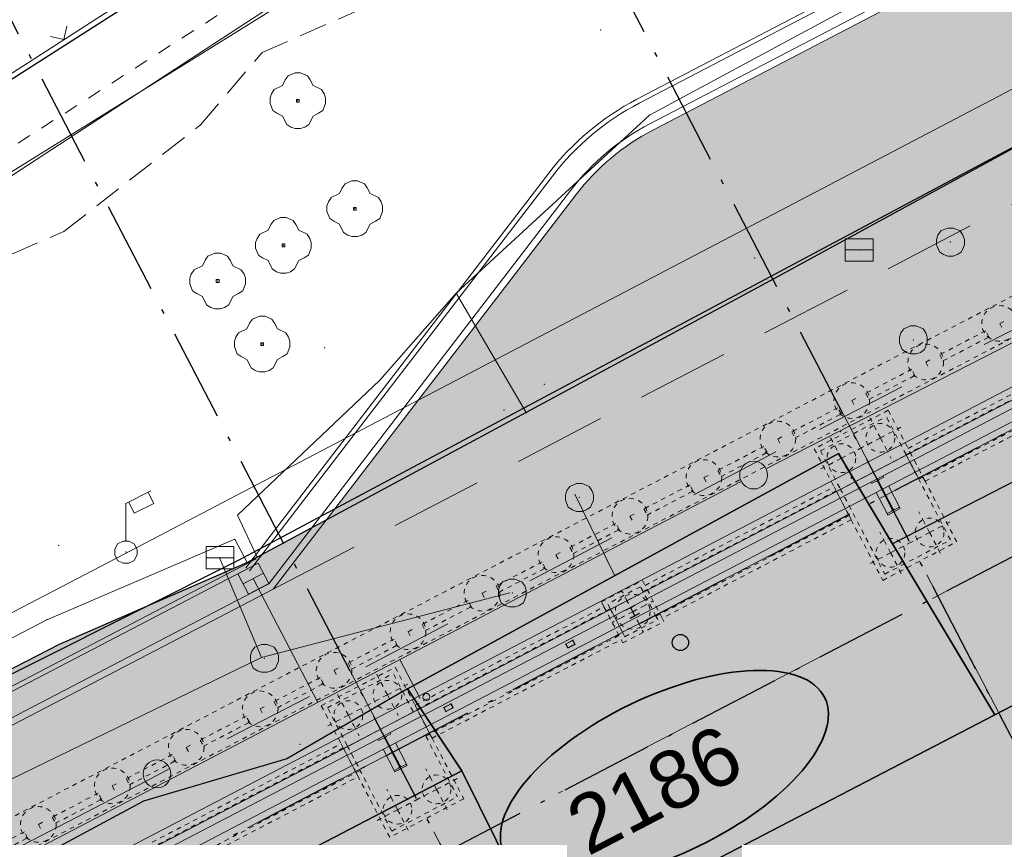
# Model space of a CAD drawing. Header units: metres. Extents: x -535942 to -530626, y -1087729 to -1086275.
# Tile 146 of 247: x -534287 to -534265, y -1086874 to -1086856. Entities that reach past the tile are written whole.
import ezdxf

# ---------------------------------------------------------------- set-up
doc = ezdxf.new("R2010")
doc.units = ezdxf.units.M
for name, pattern in [('A_CARA_07', [7, 5, -2]), ('A_CARA_15', [7.6, 5, -1.3, 0, -1.3]), ('A_CARA_16', [11.4, 6, -1.8, 0, -1.8, 0, -1.8]), ('B_CARA_02', [2, 1, -1]), ('B_CARA_03', [3, 2, -1]), ('C_1', [0.6, 0.3, -0.3]), ('C_2', [0.9, 0.6, -0.3]), ('CONTINOUS', [0]), ('Čerchovaná 20mm', [3000, 2000, -500, 0, -500])]:
    doc.linetypes.add(name, pattern=pattern)
for name, color, linetype in [('15', 7, 'Continuous'), ('18', 7, 'Continuous'), ('2', 7, 'Continuous'), ('23', 7, 'Continuous'), ('25', 7, 'Continuous'), ('8', 7, 'Continuous'), ('_blok katastr', 7, 'Continuous'), ('_blok SS sítě', 7, 'Continuous'), ('_blok zaměření - nové', 7, 'Continuous'), ('_základy', 7, 'Continuous'), ('AG_srafy SS komunikace', 253, 'Continuous'), ('CA_ZÁKLADY PAŽENÍ', 10, 'A_CARA_07'), ('RP_kom_odvodnění', 160, 'Continuous')]:
    doc.layers.add(name, color=color, linetype=linetype)
for name, color, linetype, lineweight in [('AG budovy tence', 240, 'Continuous', 18), ('AG budovy tluste', 240, 'Continuous', 50), ('AG kanal destova', 24, 'G_POTR_626_PN', 35), ('AG plyn', 251, 'G_POTR_632_PN', 13), ('AG silno NN', 251, 'G_VED_660_PN', 13), ('AG_kanal destova', 24, 'G_POTR_626_PN', 35), ('AG_SS kanal_déšť', 251, 'G_POTR_626_PN', 13), ('AG_SS osvětlení', 251, 'HP_04_VO', 13), ('CA_NEVHRA', 3, 'A_CARA_07', 9), ('CA_NEVHRA1_červená', 10, 'A_CARA_16', 25), ('CA_OSY', 5, 'A_CARA_15', 18), ('CA_PAŽENÍ', 10, 'Continuous', 25), ('CA_POHHRA25', 7, 'Continuous', 25), ('CA_REZY', 1, 'Continuous', 50), ('CA_ZAKLADY25', 7, 'Continuous', 18), ('RP_kom_popis', 240, 'Continuous', 35), ('RP_kom_srafy_asfalt', 41, 'Continuous', 18), ('RP_komunikace', 240, 'Continuous', 35)]:
    doc.layers.add(name, color=color, linetype=linetype, lineweight=lineweight)
for name, color, linetype, lineweight, true_color in [('AG_Demolice', 7, 'Continuous', 25, 0xff8000), ('AG_dotčená parcela', 7, 'Continuous', 30, 0x007f00), ('BT_hranice_budov', 7, 'Continuous', 30, 0x007f00), ('RP_kom_zlaby', 7, 'CONTINOUS', 30, 0x5cb0ff)]:
    doc.layers.add(name, color=color, linetype=linetype, lineweight=lineweight, true_color=true_color)
doc.layers.add('AG_revizni oblacek', color=111, linetype='Continuous', plot=False)
for name, color, linetype, true_color in [('BT_hranice_parcel', 7, 'Continuous', 0x007f00), ('BT_mapove_znacky', 7, 'Continuous', 0x007f00), ('BT_text_parcel', 7, 'Continuous', 0x007f00), ('BT_vnitrni_kresby', 7, 'Continuous', 0x007f00)]:
    doc.layers.add(name, color=color, linetype=linetype, true_color=true_color)
doc.styles.add('BT_text_mapy_m', font='arial.ttf', dxfattribs={"height": 5})
doc.styles.add('ROMANS', font='romans')
doc.linetypes.add('G_POTR_626_PN', pattern='A,0.5,-1,2,-6.5,[8,hpfmlin.shx,S=1,R=0,X=0,Y=0],-6.5,2,-1,0.5', length=20)
doc.linetypes.add('G_POTR_632_PN', pattern='A,0.5,-1,2,-6.5,[13,hpfmlin.shx,S=1,R=0,X=0,Y=0],-6.5,2,-1,0.5', length=20)
doc.linetypes.add('G_VED_660_PN', pattern='A,0.5,-1,2,-6.5,[28,hpfmlin.shx,S=1,R=0,X=0,Y=0],-6.5,2,-1,0.5', length=20)
doc.linetypes.add('HP_04_VO', pattern='A,0.5,-1,2,-5,[28,hpfmlin.shx,S=1,R=0,X=0,Y=0],-0.8,["VO",ROMANS,S=1.7,R=0,X=2.75,Y=-0.8],-7,2,-1,0.5', length=19.8)

# ---------------------------------------------------------------- blocks, each defined once
blk = doc.blocks.new('BT_symbol_404')
at = {"layer": 'BT_mapove_znacky', "lineweight": -3}
blk.add_circle((0, 0), 0.175, dxfattribs=at)
blk = doc.blocks.new('_KATASTR')
at = {"layer": 'AG_dotčená parcela', "color": 3, "lineweight": 35, "true_color": 0x00ff00}
blk.add_ellipse((-534272.656, -1086872.777), major_axis=(3.463, 1.672), ratio=0.441498, dxfattribs=at)
at = {"layer": 'BT_hranice_budov', "lineweight": -3}
for points in [[(-534275.15, -1086876.47), (-534273.16, -1086880.49), (-534271.8, -1086882.91), (-534268.39, -1086881.06), (-534265.74, -1086886.03), (-534249.36, -1086877.25), (-534238.81, -1086871.59), (-534233.36, -1086868.69), (-534239.22, -1086857.35), (-534250.43, -1086863.64), (-534265.52, -1086871.47)], [(-534267.73, -1086867.78), (-534265.52, -1086871.47), (-534275.15, -1086876.47), (-534277.03, -1086872.68), (-534278.2, -1086870.91), (-534268.9, -1086865.83), (-534267.73, -1086867.78)], [(-534273.16, -1086880.49), (-534281.13, -1086884.61), (-534288.98, -1086888.66), (-534294.48, -1086891.5), (-534292.19, -1086896.86), (-534294.49, -1086898.07), (-534322.75, -1086913), (-534326.38, -1086914.91), (-534331.97, -1086905.23), (-534333.59, -1086902.12), (-534304.47, -1086886.96), (-534300.03, -1086884.65), (-534277.03, -1086872.68)]]:
    blk.add_lwpolyline(points, dxfattribs=at)
at = {"layer": 'BT_hranice_parcel', "lineweight": -3}
for points in [[(-534493.78, -1086969.89), (-534465.8, -1086959.93), (-534429.9, -1086944.73), (-534384.85, -1086920.69), (-534356.67, -1086902.53), (-534277.7, -1086851.96), (-534273.32, -1086849.11), (-534236.73, -1086825.56), (-534052.87, -1086705.47), (-533854.49, -1086591.17)], [(-534198.96, -1086836), (-534210.92, -1086842.13), (-534222.39, -1086848.06), (-534226.92, -1086849.68), (-534229.45, -1086849.17), (-534234.16, -1086847.82), (-534239.74, -1086847.8), (-534244.99, -1086849.4), (-534260.32, -1086856.66), (-534281.87, -1086868.15), (-534295.05, -1086874.75), (-534338.12, -1086898.49), (-534383.25, -1086923.8)], [(-534257.53, -1086889.33), (-534257.83, -1086888.77), (-534250.15, -1086884.74), (-534250.45, -1086884.18), (-534246.73, -1086882.18), (-534247.15, -1086881.39), (-534236.52, -1086875.66), (-534237.06, -1086874.69), (-534238.81, -1086871.59), (-534233.36, -1086868.69), (-534239.22, -1086857.35), (-534241.57, -1086853.59), (-534252.7, -1086859.45), (-534252.44, -1086859.93), (-534267.73, -1086867.78)], [(-534277.03, -1086872.68), (-534275.15, -1086876.47), (-534265.52, -1086871.47), (-534267.73, -1086867.78), (-534268.9, -1086865.83), (-534278.2, -1086870.91), (-534277.03, -1086872.68)], [(-534278.2, -1086870.91), (-534280.81, -1086872.42), (-534283.9, -1086873.33), (-534336.41, -1086901.56), (-534380.73, -1086926.26), (-534387.36, -1086930.06), (-534395.68, -1086937.38), (-534400.23, -1086943.77), (-534402.1, -1086949.28), (-534402.94, -1086954.59), (-534401.71, -1086960.85), (-534397.72, -1086964.65), (-534394.01, -1086965.74), (-534388.06, -1086961.48), (-534382.1, -1086954.4), (-534380.8, -1086952.07), (-534380.09, -1086950.32), (-534377.66, -1086948.55)], [(-534277.03, -1086872.68), (-534300.03, -1086884.65), (-534300.94, -1086882.9), (-534305.36, -1086885.26), (-534304.47, -1086886.96), (-534333.59, -1086902.12), (-534331.97, -1086905.23)]]:
    blk.add_lwpolyline(points, dxfattribs=at)
at = {"layer": 'BT_vnitrni_kresby', "lineweight": -3}
blk.add_lwpolyline([(-534265.52, -1086871.47), (-534250.43, -1086863.64)], dxfattribs=at)
at = {"layer": 'BT_mapove_znacky', "lineweight": -3}
blk.add_blockref('BT_symbol_404', (-534272.31, -1086869.91), dxfattribs=at)
at = {"layer": 'BT_text_parcel', "lineweight": -3, "style": 'BT_text_mapy_m'}
blk.add_text('2186', height=1.25, rotation=27.44, dxfattribs=at).set_placement((-534274.31, -1086874.53))
blk = doc.blocks.new('kanalizace SS')
at = {"layer": 'AG_SS kanal_déšť', "ltscale": 0.7}
for p, q in [((-534273.725, -1086868.469), (-534274.59, -1086866.71)), ((-534282.25, -1086868.1), (-534281.35, -1086870.23)), ((-534281.35, -1086870.23), (-534275.99, -1086868.84)), ((-534300.23, -1086879.41), (-534281.35, -1086870.23))]:
    blk.add_line(p, q, dxfattribs=at)
blk = doc.blocks.new('ss plyn')
at = {"layer": 'AG plyn', "color": 251, "lineweight": 15, "ltscale": 0.5}
blk.add_line((-534277.956, -1086854.287), (-534304.922, -1086871.042), dxfattribs=at)
blk.add_line((-534277.956, -1086854.287), (-534304.922, -1086871.042), dxfattribs=at)
blk = doc.blocks.new('SS nízké napětí')
at = {"layer": 'AG silno NN', "ltscale": 0.7}
blk.add_line((-534290.8331, -1086862.49948), (-534252.11993, -1086837.25129), dxfattribs=at)
blk = doc.blocks.new('ss_vo')
at = {"layer": 'AG_SS osvětlení', "ltscale": 0.7}
for p, q in [((-534284.3182, -1086868.0014), (-534261.2466, -1086855.927)), ((-534317.8484, -1086885.4622), (-534284.3182, -1086868.0014))]:
    blk.add_line(p, q, dxfattribs=at)
blk = doc.blocks.new('Z620')
at = {"color": 0, "lineweight": -2}
for p, q in [((-0.27, 0.15), (-0.21, 0.24)), ((-0.21, 0.24), (-0.06, 0.3)), ((-0.06, 0.3), (0.06, 0.3)), ((0.06, 0.3), (0.21, 0.24)), ((0.21, 0.24), (0.27, 0.15)), ((-0.3, 0.06), (-0.27, 0.15)), ((-0.3, -0.06), (-0.3, 0.06)), ((0.27, 0.15), (0.3, 0.06)), ((0.3, 0.06), (0.3, -0.06)), ((-0.24, -0.21), (-0.3, -0.06)), ((-0.15, -0.27), (-0.24, -0.21)), ((0.24, -0.21), (0.15, -0.27)), ((0.3, -0.06), (0.24, -0.21)), ((-0.06, -0.3), (-0.15, -0.27)), ((0.06, -0.3), (-0.06, -0.3)), ((0.15, -0.27), (0.06, -0.3))]:
    blk.add_line(p, q, dxfattribs=at)
blk = doc.blocks.new('Z38')
at = {"color": 0, "lineweight": -2}
for p, q in [((0.3, 0.24), (-0.3, 0.24)), ((-0.3, 0.24), (-0.3, -0.24)), ((0.3, -0.24), (0.3, 0.24)), ((-0.3, 0), (0.3, 0)), ((-0.3, -0.24), (0.3, -0.24))]:
    blk.add_line(p, q, dxfattribs=at)
blk = doc.blocks.new('Z13')
at = {"color": 0, "lineweight": -2}
for p, q in [((0, 1.05), (0.54, 1.32)), ((0.48, 1.29), (0.6, 1.05)), ((0.18, 0.84), (0.06, 1.08)), ((0, 0.24), (0, 1.05)), ((0.6, 1.05), (0.18, 0.84)), ((-0.18, 0.18), (-0.06, 0.24)), ((-0.06, 0.24), (0.06, 0.24)), ((0.06, 0.24), (0.18, 0.18)), ((-0.24, 0.06), (-0.18, 0.18)), ((-0.24, -0.06), (-0.24, 0.06)), ((0.18, 0.18), (0.24, 0.06)), ((0.24, 0.06), (0.24, -0.06)), ((-0.18, -0.18), (-0.24, -0.06)), ((-0.06, -0.24), (-0.18, -0.18)), ((0.18, -0.18), (0.06, -0.24)), ((0.24, -0.06), (0.18, -0.18)), ((0.06, -0.24), (-0.06, -0.24))]:
    blk.add_line(p, q, dxfattribs=at)
blk = doc.blocks.new('Z212')
at = {"color": 0, "lineweight": -2}
for p, q in [((-0.21, 0.21), (0, 0)), ((0, 0), (0.21, 0.21))]:
    blk.add_line(p, q, dxfattribs=at)
blk = doc.blocks.new('Z24')
at = {"color": 0, "lineweight": -2}
for p, q in [((-0.33, 0.33), (-0.27, 0.45)), ((-0.27, 0.45), (-0.21, 0.54)), ((-0.21, 0.54), (-0.06, 0.6)), ((-0.06, 0.6), (0.06, 0.6)), ((0.06, 0.6), (0.21, 0.54)), ((0.21, 0.54), (0.27, 0.45)), ((0.27, 0.45), (0.33, 0.33)), ((-0.57, 0.15), (-0.51, 0.24)), ((-0.51, 0.24), (-0.33, 0.33)), ((0.33, 0.33), (0.51, 0.24)), ((0.51, 0.24), (0.57, 0.15)), ((-0.6, 0.06), (-0.57, 0.15)), ((-0.6, -0.06), (-0.6, 0.06)), ((-0.03, -0.03), (-0.03, 0.03)), ((-0.03, 0.03), (0.03, 0.03)), ((0.03, 0.03), (0.03, -0.03)), ((0.57, 0.15), (0.6, 0.06)), ((0.6, 0.06), (0.6, -0.06)), ((-0.54, -0.21), (-0.6, -0.06)), ((-0.45, -0.27), (-0.54, -0.21)), ((0.03, -0.03), (-0.03, -0.03)), ((0.54, -0.21), (0.45, -0.27)), ((0.6, -0.06), (0.54, -0.21)), ((-0.33, -0.33), (-0.45, -0.27)), ((-0.24, -0.51), (-0.33, -0.33)), ((0.33, -0.33), (0.24, -0.51)), ((0.45, -0.27), (0.33, -0.33)), ((-0.15, -0.57), (-0.24, -0.51)), ((-0.06, -0.6), (-0.15, -0.57)), ((0.06, -0.6), (-0.06, -0.6)), ((0.15, -0.57), (0.06, -0.6)), ((0.24, -0.51), (0.15, -0.57))]:
    blk.add_line(p, q, dxfattribs=at)
blk = doc.blocks.new('Zaměření - zekan')
at = {"layer": 'AG_srafy SS komunikace', "transparency": 33554516}
h = blk.add_hatch(color=256, dxfattribs=at)
h.dxf.hatch_style = 1
h.paths.add_polyline_path([(-534240.26, -1086848.01), (-534242.39, -1086848.54), (-534243.974, -1086849.136), (-534248.67, -1086851.22), (-534254.11, -1086853.75), (-534260.09, -1086856.64), (-534264.42, -1086858.86), (-534270.39, -1086862.11), (-534275.64, -1086864.95), (-534281.45, -1086868.07), (-534281.659, -1086868.183), (-534285.72, -1086869.95), (-534292.582, -1086873.477), (-534300.99, -1086878.21), (-534304.7, -1086880.03), (-534311.17, -1086883.6), (-534311.21, -1086883.69), (-534319, -1086887.9), (-534326.28, -1086891.8), (-534333.68, -1086895.85), (-534341.033, -1086899.872), (-534342.39, -1086900.59), (-534348.52, -1086904), (-534357.39, -1086909.18), (-534363.51, -1086912.76), (-534368.15, -1086915.35), (-534368.58, -1086915.38), (-534371.67, -1086917.17), (-534371.6, -1086917.36), (-534374.61, -1086918.91), (-534375.85, -1086919.55), (-534383.298, -1086923.67), (-534387.62, -1086926.167), (-534390.99, -1086928.47), (-534395.26, -1086932.19), (-534398.39, -1086935.37), (-534401.04, -1086938.71), (-534403.34, -1086942.64), (-534405.25, -1086947.26), (-534406.47, -1086948.88), (-534407.31, -1086949.26), (-534408.77, -1086950.15), (-534411.9, -1086951.42), (-534412.44, -1086951.7), (-534411.572, -1086955.25), (-534406.31, -1086953.97), (-534406.43, -1086955.99), (-534406.92, -1086958.84), (-534407.82, -1086961.82), (-534408.73, -1086963.55), (-534410.13, -1086965.71), (-534411.33, -1086966.62), (-534411.44, -1086966.66), (-534412.09, -1086967.39), (-534412.79, -1086968.05), (-534413.62, -1086968.71), (-534414.49, -1086969.26), (-534416.26, -1086969.93), (-534415.54, -1086973.73), (-534414.56, -1086973.85), (-534413.62, -1086974.05), (-534405.67, -1086972.87), (-534403.64, -1086972.67), (-534402.63, -1086972.81), (-534401.62, -1086973.13), (-534400.5, -1086973.63), (-534397.57, -1086975.25), (-534395.92, -1086976.46), (-534395, -1086977.42), (-534392.36, -1086981.04), (-534391.77, -1086982.25), (-534391.1, -1086982), (-534390.78, -1086982.85), (-534391.39, -1086983.1), (-534390.58, -1086985.29), (-534390.25, -1086986.4), (-534390.1, -1086987.69), (-534390.06, -1086988.65), (-534390.2, -1086989.8), (-534390.5, -1086990.92), (-534391.16, -1086992.45), (-534391.4, -1086992.91), (-534381.94, -1086987.31), (-534382.24, -1086986.32), (-534382.32, -1086985.31), (-534382.16, -1086984.27), (-534381.82, -1086983.34), (-534381.32, -1086982.44), (-534380.71, -1086981.63), (-534379.98, -1086980.93), (-534379.21, -1086980.3), (-534378.39, -1086979.72), (-534377.467, -1086979.211), (-534373.711, -1086977.112), (-534372.583, -1086976.508), (-534371.89, -1086976.12), (-534371.16, -1086975.66), (-534367.03, -1086973.76), (-534365.62, -1086973.12), (-534362.45, -1086971.42), (-534362.565, -1086971.198), (-534357.153, -1086968.396), (-534349.974, -1086964.676), (-534344.031, -1086961.597), (-534335.38, -1086957.063), (-534329.65, -1086954.06), (-534329.53, -1086954.31), (-534329, -1086954.29), (-534328.53, -1086954.37), (-534328.09, -1086954.52), (-534327.64, -1086954.75), (-534327.21, -1086955.13), (-534326.4, -1086956.7), (-534323.4, -1086955.17), (-534324.27, -1086953.55), (-534324.32, -1086953.03), (-534324.26, -1086952.54), (-534324.13, -1086952.05), (-534323.82, -1086951.55), (-534323.49, -1086951.1), (-534311.67, -1086944.94), (-534305.34, -1086941.6), (-534300.39, -1086939.07), (-534294.798, -1086936.104), (-534294.97, -1086935.8), (-534290.77, -1086933.636), (-534286.14, -1086931.26), (-534286.02, -1086931.42), (-534285.95, -1086931.48), (-534281.89, -1086929.385), (-534271.3, -1086923.94), (-534268.39, -1086922.44), (-534266.57, -1086921.49), (-534263.17, -1086919.71), (-534259.895, -1086918.003), (-534258.72, -1086917.39), (-534257.63, -1086916.91), (-534256.65, -1086916.73), (-534255.56, -1086916.71), (-534254.93, -1086916.98), (-534253.92, -1086917.86), (-534252.78, -1086919.28), (-534251.69, -1086920.86), (-534249.08, -1086925.78), (-534247.53, -1086928.67), (-534240.07, -1086924.81), (-534241.74, -1086921.65), (-534244.189, -1086916.906), (-534244.46, -1086916.38), (-534245.17, -1086914.8), (-534245.34, -1086913.82), (-534245.4, -1086912.79), (-534245.16, -1086911.8), (-534244.75, -1086910.85), (-534244.21, -1086909.95), (-534243.65, -1086909.23), (-534242.81, -1086908.49), (-534241.96, -1086907.93), (-534238.92, -1086906.61), (-534233.75, -1086904.35), (-534231.72, -1086903.63), (-534231.12, -1086903.38), (-534222.86, -1086899.98), (-534221.64, -1086899.45), (-534215.26, -1086896.83), (-534209.18, -1086894.35), (-534207.62, -1086893.82), (-534206.23, -1086893.48), (-534204.6, -1086893.25), (-534203.26, -1086893.19), (-534201.71, -1086893.25), (-534200.38, -1086893.427), (-534199.2, -1086893.7), (-534197.72, -1086894.19), (-534196.37, -1086894.9), (-534195.14, -1086895.82), (-534194.07, -1086896.96), (-534193.35, -1086897.92), (-534192.6, -1086899.44), (-534189.28, -1086891.78), (-534190.21, -1086891.25), (-534190.71, -1086890.67), (-534191, -1086890.06), (-534191.12, -1086889.29), (-534191.03, -1086888.49), (-534190.77, -1086887.8), (-534190.37, -1086887.08), (-534189.77, -1086886.62), (-534189.02, -1086886.35), (-534188.25, -1086886.41), (-534187.49, -1086886.8), (-534187, -1086887.35), (-534186.63, -1086888.11), (-534186.43, -1086889.03), (-534186.44, -1086889.87), (-534176.56, -1086889.35), (-534177.65, -1086886.35), (-534179.05, -1086882.57), (-534179.03, -1086882.09), (-534178.78, -1086881.7), (-534177.003, -1086880.974), (-534171.47, -1086878.73), (-534168.599, -1086877.516), (-534164.678, -1086875.911), (-534163.53, -1086875.46), (-534162.56, -1086875.05), (-534161.21, -1086874.87), (-534158.44, -1086876.72), (-534157.24, -1086876.86), (-534152.2, -1086873.32), (-534150.4, -1086872.02), (-534148.76, -1086870.34), (-534147.72, -1086869.64), (-534147.78, -1086868.94), (-534147.38, -1086868.62), (-534145.94, -1086867.86), (-534144.5, -1086867.1), (-534142.98, -1086868.83), (-534139.47, -1086866.78), (-534139.23, -1086867.11), (-534139.46, -1086867.68), (-534138.99, -1086868.33), (-534117.868, -1086863.128), (-534113.56, -1086852.87), (-534114.37, -1086851.52), (-534114.78, -1086850.57), (-534115.01, -1086849.57), (-534115.14, -1086848.49), (-534115.1, -1086846.51), (-534114.61, -1086844.2), (-534114.35, -1086844.04), (-534113.74, -1086841.96), (-534113.25, -1086840.97), (-534112.53, -1086839.04), (-534112.01, -1086837.76), (-534111.58, -1086837.05), (-534111.22, -1086836.67), (-534110.4, -1086836), (-534109.57, -1086835.59), (-534107.574, -1086834.453), (-534105.261, -1086833.135), (-534102.914, -1086831.772), (-534099.15, -1086829.58), (-534093.838, -1086826.49), (-534089.789, -1086824.133), (-534088.77, -1086823.54), (-534084.12, -1086821.01), (-534085.871, -1086817.863), (-534090.54, -1086820.46), (-534093.59, -1086822.14), (-534094.49, -1086822.57), (-534095.48, -1086822.88), (-534096.44, -1086822.95), (-534097.57, -1086822.86), (-534098.46, -1086822.57), (-534101.43, -1086820.53), (-534103.51, -1086818.2), (-534105.97, -1086814.25), (-534107.99, -1086810.23), (-534109.55, -1086807.26), (-534111.07, -1086804.41), (-534111.9, -1086802.88), (-534116.5, -1086794.06), (-534117.17, -1086792.06), (-534117.42, -1086790.69), (-534117.39, -1086789.25), (-534117.19, -1086787.5), (-534116.66, -1086785.76), (-534115.86, -1086784.28), (-534114.92, -1086782.83), (-534113.95, -1086781.82), (-534112.79, -1086780.91), (-534108.66, -1086778.44), (-534110.505, -1086775.354), (-534114.85, -1086777.87), (-534116.37, -1086778.45), (-534117.72, -1086778.78), (-534118.78, -1086778.9), (-534119.79, -1086778.87), (-534120.72, -1086778.71), (-534122.33, -1086778.24), (-534123.61, -1086777.53), (-534124.14, -1086776.51), (-534124.5, -1086775.53), (-534124.78, -1086773.93), (-534124.92, -1086772.42), (-534124.95, -1086770.88), (-534124.84, -1086769.37), (-534124.65, -1086767.87), (-534124.34, -1086766.41), (-534123.95, -1086764.94), (-534123.48, -1086763.55), (-534122.531, -1086761.319), (-534122.48, -1086761.2), (-534121.67, -1086759.91), (-534120.71, -1086758.7), (-534119.94, -1086758), (-534115.095, -1086754.803), (-534112.489, -1086753.118), (-534108.92, -1086750.81), (-534112.62, -1086746.13), (-534115.807, -1086748.182), (-534119.268, -1086750.409), (-534123.55, -1086753.29), (-534125.75, -1086754.94), (-534127.24, -1086756.26), (-534128.21, -1086757.38), (-534129.07, -1086758.68), (-534129.99, -1086760.43), (-534130.79, -1086762.3), (-534131.77, -1086765.256), (-534132.17, -1086766.67), (-534132.754, -1086769.154), (-534133.08, -1086770.92), (-534132.94, -1086773.13), (-534131.84, -1086777.78), (-534132.14, -1086777.97), (-534130.89, -1086781.58), (-534129.44, -1086783.59), (-534126.631, -1086788.645), (-534124.24, -1086793.34), (-534123.65, -1086795.82), (-534123.48, -1086797.42), (-534123.973, -1086799.534), (-534124.97, -1086801.52), (-534126.17, -1086803.45), (-534127.54, -1086804.78), (-534127.92, -1086804.75), (-534132.58, -1086807.28), (-534139.56, -1086810.01), (-534146.11, -1086812.58), (-534152.72, -1086815.14), (-534159.36, -1086817.74), (-534166.12, -1086820.4), (-534174.33, -1086823.85), (-534182.75, -1086826.87), (-534190.84, -1086831.94), (-534200.46, -1086836.84), (-534206.25, -1086839.79), (-534206.69, -1086840.05), (-534208.746, -1086841.112), (-534210.685, -1086842.126), (-534215.801, -1086844.801), (-534222.31, -1086848.04), (-534225.67, -1086849.34), (-534227.09, -1086849.34), (-534228.34, -1086849.44), (-534229.373, -1086849.268), (-534230.35, -1086849.04), (-534234.18, -1086847.95), (-534236.16, -1086847.74), (-534238.29, -1086847.76)])
h.paths.add_polyline_path([(-534391.83, -1086964.99), (-534388.99, -1086967.75), (-534389.32, -1086968.65), (-534389.03, -1086969.71), (-534388.91, -1086968.78), (-534388.57, -1086967.76), (-534388.06, -1086966.84), (-534386.87, -1086965.26), (-534384.26, -1086962.14), (-534380.15, -1086957.28), (-534377.72, -1086954.43), (-534375.258, -1086953.139), (-534377.42, -1086949), (-534378.23, -1086949.37), (-534378.17, -1086949.49), (-534379.06, -1086949.91), (-534380.6, -1086951.93), (-534380.7, -1086951.86), (-534381.58, -1086953.7), (-534381.483, -1086953.784), (-534383.82, -1086956.48), (-534386.678, -1086959.782), (-534387.92, -1086961.27), (-534389.99, -1086963.67), (-534390.75, -1086964.34), (-534391.55, -1086964.89)], flags=16)
at = {"layer": '18', "color": 252, "lineweight": 15}
for p in [(-534274.03, -1086856.69), (-534281.34, -1086857.18), (-534280.57, -1086858.22), (-534272.98, -1086858.53), (-534282.67, -1086858.74), (-534279.34, -1086860.55), (-534285.62, -1086861.04), (-534280.88, -1086861.34), (-534266.48, -1086861.27), (-534270.71, -1086861.61), (-534268.45, -1086861.44), (-534282.3, -1086862.11), (-534270.39, -1086862.11), (-534277.15, -1086862.37), (-534281.34, -1086863.47), (-534267.28, -1086863.38), (-534279.99, -1086863.55), (-534278.8, -1086864.25), (-534275.25, -1086864.34), (-534276.12, -1086864.89), (-534275.64, -1086864.95), (-534268.85, -1086865.36), (-534274.49, -1086866.78), (-534281.87, -1086867.16), (-534281.93, -1086867.68), (-534285.73, -1086867.81), (-534284.28, -1086867.96), (-534282.25, -1086868.08), (-534281.66, -1086868.18), (-534281.45, -1086868.07), (-534275.94, -1086868.84), (-534285.99, -1086869.42), (-534285.72, -1086869.95), (-534281.29, -1086870.25), (-534280.52, -1086872.11)]:
    blk.add_point(p, dxfattribs=at)
at = {"layer": '2', "color": 251, "linetype": 'C_1', "lineweight": 15}
blk.add_line((-534291.15, -1086862.05), (-534277.73, -1086853.44), dxfattribs=at)
at = {"layer": '2', "color": 251, "lineweight": 15}
for p, q in [((-534266.68, -1086855.13), (-534272.98, -1086858.53)), ((-534272.98, -1086858.53), (-534277.15, -1086862.37)), ((-534278.8, -1086864.25), (-534277.15, -1086862.37)), ((-534275.64, -1086864.95), (-534277.15, -1086862.37)), ((-534281.87, -1086867.16), (-534278.8, -1086864.25)), ((-534281.45, -1086868.07), (-534275.64, -1086864.95)), ((-534281.45, -1086868.07), (-534281.87, -1086867.16)), ((-534285.99, -1086869.42), (-534281.93, -1086867.68)), ((-534281.66, -1086868.18), (-534281.93, -1086867.68)), ((-534285.72, -1086869.95), (-534281.66, -1086868.18)), ((-534281.66, -1086868.18), (-534281.45, -1086868.07)), ((-534293.24, -1086873.17), (-534285.99, -1086869.42)), ((-534292.88, -1086873.63), (-534285.72, -1086869.95))]:
    blk.add_line(p, q, dxfattribs=at)
at = {"layer": '23', "color": 252, "lineweight": 15}
for p, q in [((-534291.93, -1086860.95), (-534283.27, -1086855.39)), ((-534270.39, -1086862.11), (-534264.42, -1086858.86)), ((-534275.64, -1086864.95), (-534270.39, -1086862.11))]:
    blk.add_line(p, q, dxfattribs=at)
at = {"layer": '25', "color": 252, "linetype": 'C_2', "lineweight": 15}
for p, q in [((-534281.34, -1086857.18), (-534276.83, -1086855.2)), ((-534282.67, -1086858.74), (-534281.34, -1086857.18)), ((-534285.62, -1086861.04), (-534282.67, -1086858.74)), ((-534289.22, -1086862.6), (-534285.62, -1086861.04))]:
    blk.add_line(p, q, dxfattribs=at)
at = {"layer": 'AG_revizni oblacek'}
blk.add_lwpolyline([(-534210.685, -1086842.126), (-534215.801, -1086844.801), (-534222.31, -1086848.04), (-534225.67, -1086849.34), (-534227.09, -1086849.34), (-534228.34, -1086849.44), (-534229.373, -1086849.268), (-534230.35, -1086849.04), (-534234.18, -1086847.95), (-534236.16, -1086847.74), (-534238.29, -1086847.76), (-534240.26, -1086848.01), (-534242.39, -1086848.54), (-534243.974, -1086849.136), (-534248.67, -1086851.22), (-534254.11, -1086853.75), (-534260.09, -1086856.64), (-534264.42, -1086858.86), (-534270.39, -1086862.11), (-534275.64, -1086864.95), (-534281.45, -1086868.07), (-534281.659, -1086868.183), (-534285.72, -1086869.95), (-534292.582, -1086873.477)], dxfattribs=at)
at = {"layer": '15', "color": 252, "lineweight": 15}
for p in [(-534280.57, -1086858.22), (-534279.34, -1086860.55), (-534280.88, -1086861.34), (-534282.3, -1086862.11), (-534281.34, -1086863.47)]:
    blk.add_blockref('Z24', p, dxfattribs=at)
at = {"layer": '23', "color": 252, "lineweight": 15, "rotation": 32.7}
blk.add_blockref('Z212', (-534285.62, -1086856.9), dxfattribs=at)
at = {"layer": '8', "color": 252, "lineweight": 15}
for name, p in [('Z620', (-534266.48, -1086861.27)), ('Z38', (-534268.45, -1086861.44)), ('Z620', (-534267.28, -1086863.38)), ('Z620', (-534274.49, -1086866.78)), ('Z13', (-534284.28, -1086867.96)), ('Z38', (-534282.25, -1086868.08)), ('Z620', (-534275.94, -1086868.84)), ('Z620', (-534281.29, -1086870.25))]:
    blk.add_blockref(name, p, dxfattribs=at)
blk = doc.blocks.new('půdorys nový')
at = {"color": 251, "lineweight": 15}
for p, q in [((150.047, 62.106), (149.747, 62.106)), ((149.747, 62.106), (149.747, 62.073)), ((149.747, 62.073), (149.858, 62.073)), ((149.936, 62.073), (150.047, 62.073)), ((150.047, 62.073), (150.047, 62.106)), ((156.007, 62.106), (155.787, 62.106)), ((155.787, 62.106), (155.787, 62.095)), ((155.787, 62.095), (155.875, 62.095)), ((155.893, 62.077), (155.893, 61.925)), ((155.9, 61.925), (155.9, 62.077)), ((155.918, 62.095), (156.007, 62.095)), ((156.007, 62.095), (156.007, 62.106)), ((162.047, 62.106), (161.747, 62.106)), ((161.747, 62.106), (161.747, 62.073)), ((161.747, 62.073), (161.858, 62.073)), ((161.936, 62.073), (162.047, 62.073)), ((162.047, 62.073), (162.047, 62.106)), ((149.748, 61.34), (149.748, 61.856)), ((149.888, 62.043), (149.888, 61.369)), ((149.906, 61.369), (149.906, 62.043)), ((150.046, 61.856), (150.046, 61.34)), ((151.342, 62.051), (151.313, 62.051)), ((151.313, 61.951), (151.342, 61.951)), ((151.324, 62.041), (151.324, 61.961)), ((151.333, 61.961), (151.333, 62.041)), ((151.487, 62.051), (151.342, 62.051)), ((151.342, 62.046), (151.487, 62.046)), ((151.487, 61.956), (151.342, 61.956)), ((151.342, 61.951), (151.487, 61.951)), ((151.496, 62.041), (151.496, 61.961)), ((151.506, 61.961), (151.506, 62.041)), ((154.288, 62.041), (154.288, 61.961)), ((154.297, 61.961), (154.297, 62.041)), ((154.452, 62.051), (154.306, 62.051)), ((154.306, 62.046), (154.452, 62.046)), ((154.452, 61.956), (154.306, 61.956)), ((154.306, 61.951), (154.452, 61.951)), ((154.481, 62.051), (154.452, 62.051)), ((154.452, 61.951), (154.481, 61.951)), ((154.461, 62.041), (154.461, 61.961)), ((154.47, 61.961), (154.47, 62.041)), ((155.875, 61.907), (155.787, 61.907)), ((155.787, 61.907), (155.787, 61.896)), ((155.787, 61.896), (156.007, 61.896)), ((156.007, 61.907), (155.918, 61.907)), ((156.007, 61.896), (156.007, 61.907)), ((161.748, 61.34), (161.748, 61.856)), ((161.888, 62.043), (161.888, 61.369)), ((161.906, 61.369), (161.906, 62.043)), ((162.046, 61.856), (162.046, 61.34)), ((149.858, 61.339), (149.747, 61.339)), ((149.747, 61.339), (149.747, 61.306)), ((149.747, 61.306), (150.047, 61.306)), ((149.858, 61.34), (149.748, 61.34)), ((149.888, 61.37), (149.858, 61.34)), ((149.936, 61.34), (149.906, 61.37)), ((150.046, 61.34), (149.936, 61.34)), ((150.047, 61.339), (149.936, 61.339)), ((150.047, 61.306), (150.047, 61.339)), ((161.858, 61.339), (161.747, 61.339)), ((161.747, 61.339), (161.747, 61.306)), ((161.747, 61.306), (162.047, 61.306)), ((161.858, 61.34), (161.748, 61.34)), ((161.888, 61.37), (161.858, 61.34)), ((161.936, 61.34), (161.906, 61.37)), ((162.046, 61.34), (161.936, 61.34)), ((162.047, 61.339), (161.936, 61.339)), ((162.047, 61.306), (162.047, 61.339))]:
    blk.add_line(p, q, dxfattribs=at)
at = {"color": 251, "lineweight": 15, "flags": 128}
for points in [[(151.342, 62.051), (151.339, 62.051), (151.336, 62.051), (151.333, 62.05), (151.33, 62.049), (151.328, 62.048), (151.326, 62.046), (151.325, 62.045), (151.324, 62.043), (151.324, 62.041)], [(151.324, 61.961), (151.324, 61.96), (151.325, 61.958), (151.326, 61.956), (151.328, 61.955), (151.33, 61.954), (151.333, 61.953), (151.336, 61.952), (151.339, 61.952), (151.342, 61.951)], [(151.333, 62.041), (151.333, 62.042), (151.333, 62.043), (151.334, 62.044), (151.335, 62.045), (151.336, 62.045), (151.337, 62.046), (151.339, 62.046), (151.34, 62.046), (151.342, 62.046)], [(151.342, 61.956), (151.34, 61.957), (151.339, 61.957), (151.337, 61.957), (151.336, 61.958), (151.335, 61.958), (151.334, 61.959), (151.333, 61.96), (151.333, 61.961), (151.333, 61.961)], [(151.506, 62.041), (151.505, 62.043), (151.504, 62.045), (151.503, 62.046), (151.501, 62.048), (151.499, 62.049), (151.496, 62.05), (151.494, 62.051), (151.49, 62.051), (151.487, 62.051)], [(151.487, 62.046), (151.489, 62.046), (151.49, 62.046), (151.492, 62.046), (151.493, 62.045), (151.494, 62.045), (151.495, 62.044), (151.496, 62.043), (151.496, 62.042), (151.496, 62.041)], [(151.496, 61.961), (151.496, 61.961), (151.496, 61.96), (151.495, 61.959), (151.494, 61.958), (151.493, 61.958), (151.492, 61.957), (151.49, 61.957), (151.489, 61.957), (151.487, 61.956)], [(151.487, 61.951), (151.49, 61.952), (151.494, 61.952), (151.496, 61.953), (151.499, 61.954), (151.501, 61.955), (151.503, 61.956), (151.504, 61.958), (151.505, 61.96), (151.506, 61.961)], [(154.306, 62.051), (154.303, 62.051), (154.3, 62.051), (154.297, 62.05), (154.295, 62.049), (154.292, 62.048), (154.291, 62.046), (154.289, 62.045), (154.288, 62.043), (154.288, 62.041)], [(154.288, 61.961), (154.288, 61.96), (154.289, 61.958), (154.291, 61.956), (154.292, 61.955), (154.295, 61.954), (154.297, 61.953), (154.3, 61.952), (154.303, 61.952), (154.306, 61.951)], [(154.297, 62.041), (154.297, 62.042), (154.298, 62.043), (154.298, 62.044), (154.299, 62.045), (154.3, 62.045), (154.302, 62.046), (154.303, 62.046), (154.305, 62.046), (154.306, 62.046)], [(154.306, 61.956), (154.305, 61.957), (154.303, 61.957), (154.302, 61.957), (154.3, 61.958), (154.299, 61.958), (154.298, 61.959), (154.298, 61.96), (154.297, 61.961), (154.297, 61.961)], [(154.47, 62.041), (154.47, 62.043), (154.469, 62.045), (154.467, 62.046), (154.466, 62.048), (154.463, 62.049), (154.461, 62.05), (154.458, 62.051), (154.455, 62.051), (154.452, 62.051)], [(154.452, 62.046), (154.453, 62.046), (154.455, 62.046), (154.456, 62.046), (154.458, 62.045), (154.459, 62.045), (154.46, 62.044), (154.46, 62.043), (154.461, 62.042), (154.461, 62.041)], [(154.461, 61.961), (154.461, 61.961), (154.46, 61.96), (154.46, 61.959), (154.459, 61.958), (154.458, 61.958), (154.456, 61.957), (154.455, 61.957), (154.453, 61.957), (154.452, 61.956)], [(154.452, 61.951), (154.455, 61.952), (154.458, 61.952), (154.461, 61.953), (154.463, 61.954), (154.466, 61.955), (154.467, 61.956), (154.469, 61.958), (154.47, 61.96), (154.47, 61.961)]]:
    blk.add_lwpolyline(points, dxfattribs=at)
at = {"color": 251, "lineweight": 15}
for centre, radius, start, end in [((149.858, 62.043), 0.03, 0, 90), ((149.936, 62.043), 0.03, 90, 180), ((155.875, 62.077), 0.018, 0, 90), ((155.918, 62.077), 0.018, 90, 180), ((161.858, 62.043), 0.03, 0, 90), ((161.936, 62.043), 0.03, 90, 180), ((155.875, 61.925), 0.018, 270, 0), ((155.918, 61.925), 0.018, 180, 270), ((149.858, 61.369), 0.03, 270, 0), ((149.936, 61.369), 0.03, 180, 270), ((161.858, 61.369), 0.03, 270, 0), ((161.936, 61.369), 0.03, 180, 270)]:
    blk.add_arc(centre, radius, start, end, dxfattribs=at)
at = {"layer": 'CA_OSY', "color": 251, "lineweight": 15}
for p, q in [((149.897, 16.271), (149.897, 64.266)), ((161.896, 16.271), (161.897, 64.266)), ((23.167, 61.706), (318.349, 61.706)), ((23.167, 59.266), (318.349, 59.266))]:
    blk.add_line(p, q, dxfattribs=at)
at = {"layer": 'CA_POHHRA25', "color": 251, "lineweight": 15}
for p, q in [((149.747, 62.105), (144.007, 62.105)), ((155.787, 62.105), (150.047, 62.105)), ((161.747, 62.105), (156.007, 62.105)), ((167.787, 62.105), (162.047, 62.105))]:
    blk.add_line(p, q, dxfattribs=at)
at = {"layer": 'CA_REZY', "color": 251, "lineweight": 15}
for p, q in [((149.147, 62.265), (138.647, 62.265)), ((150.647, 62.265), (149.147, 62.265)), ((162.647, 62.265), (150.647, 62.265)), ((173.147, 62.265), (162.647, 62.265)), ((137.906, 61.855), (149.147, 61.855)), ((149.147, 61.855), (161.888, 61.855)), ((161.906, 61.855), (173.888, 61.855))]:
    blk.add_line(p, q, dxfattribs=at)
for start, end in [(0, 180), (180, 270), (270, 0)]:
    blk.add_arc((151.097, 62.426), 0.075, start, end, dxfattribs=at)
blk = doc.blocks.new('A$Cfe14903b')
at = {"layer": 'CA_OSY', "color": 0, "ltscale": 0.25}
for p, q in [((100, 0), (-100, 0)), ((0, -100), (0, 100))]:
    blk.add_line(p, q, dxfattribs=at)
at = {"layer": 'CA_ZÁKLADY PAŽENÍ', "color": 0, "lineweight": -2, "ltscale": 0.5}
blk.add_circle((0, 0), 385, dxfattribs=at)
blk = doc.blocks.new('A$Ca459e306')
at = {"layer": 'CA_NEVHRA1_červená', "color": 251, "linetype": 'B_CARA_03', "lineweight": 13, "ltscale": 0.7}
for p, q in [((74031, 4990), (173490, 4990)), ((73949, 4190), (173490, 4190))]:
    blk.add_line(p, q, dxfattribs=at)
at = {"layer": 'CA_ZÁKLADY PAŽENÍ', "color": 251, "linetype": 'B_CARA_03', "lineweight": 13, "ltscale": 0.5}
for points in [[(112130, 4590), (112130, 4440), (113250, 4440), (113250, 4590)], [(113930, 4590), (113930, 4440), (115050, 4440), (115050, 4590)], [(115730, 4590), (115730, 4440), (116850, 4440), (116850, 4590)], [(117530, 4590), (117530, 4440), (118650, 4440), (118650, 4590)], [(119330, 4590), (119330, 4440), (120450, 4440), (120450, 4590)], [(121130, 4590), (121130, 4440), (122250, 4440), (122250, 4590)], [(122930, 4590), (122930, 4440), (124050, 4440), (124050, 4590)], [(124730, 4590), (124730, 4440), (125850, 4440), (125850, 4590)], [(126530, 4590), (126530, 4440), (127650, 4440), (127650, 4590)], [(128330, 4590), (128330, 4440), (129450, 4440), (129450, 4590)], [(130130, 4590), (130130, 4440), (131250, 4440), (131250, 4590)], [(131930, 4590), (131930, 4440), (133050, 4440), (133050, 4590)], [(133730, 4590), (133730, 4440), (134850, 4440), (134850, 4590)], [(135530, 4590), (135530, 4440), (136650, 4440), (136650, 4590)]]:
    blk.add_lwpolyline(points, close=True, dxfattribs=at)
at = {"layer": 'CA_PAŽENÍ', "color": 251, "lineweight": 13}
for p in [(113590, 4590), (115390, 4590), (117190, 4590), (118990, 4590), (120790, 4590), (122590, 4590), (124390, 4590), (126190, 4590), (127990, 4590), (129790, 4590), (131590, 4590), (133390, 4590), (135190, 4590), (136990, 4590)]:
    blk.add_blockref('A$Cfe14903b', p, dxfattribs=at)
blk = doc.blocks.new('přeložka náhon')
at = {"layer": 'AG kanal destova', "color": 251, "lineweight": 13, "ltscale": 0.7}
for points in [[(-534270.463, -1086866.16), (-534234.643, -1086847.839)], [(-534314.802, -1086889.269), (-534270.996, -1086866.435)], [(-534277.931, -1086871.12), (-534278.369, -1086870.279)], [(-534277.931, -1086871.12), (-534278.369, -1086870.279)]]:
    blk.add_lwpolyline(points, dxfattribs=at)
at = {"layer": 'AG kanal destova', "color": 251, "linetype": 'Continuous', "lineweight": 13, "ltscale": 0.7}
blk.add_circle((-534270.73, -1086866.297), 0.3, dxfattribs=at)
at = {"layer": 'RP_kom_odvodnění', "color": 251, "linetype": 'B_CARA_02', "lineweight": 13, "ltscale": 2}
blk.add_lwpolyline([(-534234.802, -1086847.92), (-534235.522, -1086847.919), (-534270.247, -1086865.794), (-534280.316, -1086871.072), (-534283.332, -1086872.627), (-534283.857, -1086872.912), (-534285.145, -1086873.58), (-534312.239, -1086887.616), (-534315.185, -1086889.132), (-534321.855, -1086892.71), (-534326.603, -1086895.031), (-534330.006, -1086896.796), (-534355.003, -1086910.03), (-534383.949, -1086927.962), (-534385.847, -1086929.193)], dxfattribs=at)
at = {"layer": 'RP_kom_odvodnění', "color": 251, "linetype": 'Continuous', "lineweight": 13, "ltscale": 3}
blk.add_circle((-534283.609, -1086872.744), 0.3, dxfattribs=at)
blk = doc.blocks.new('pilota 600 mm - D_620mm-1424623-ZÁKLADY HALY _ DPS')
at = {"layer": 'CA_NEVHRA', "color": 0, "lineweight": -2}
for p, q in [((0, 0), (0, 500)), ((0, 0), (-500, 0)), ((0, 0), (0, -250)), ((0, 0), (500, 0)), ((0, -250), (0, -500))]:
    blk.add_line(p, q, dxfattribs=at)
blk = doc.blocks.new('A$Cf8a33a96')
at = {"layer": 'AG_revizni oblacek', "linetype": 'Čerchovaná 20mm'}
for p, q in [((121090, -9246), (121090, 67435)), ((133090, -9246), (133090, 67435)), ((-6174, 41480), (290263, 41480)), ((-6174, 39040), (290263, 39040))]:
    blk.add_line(p, q, dxfattribs=at)
at = {"layer": 'CA_NEVHRA', "color": 252, "lineweight": 13}
for p, q in [((121565, 42630), (121565, 43130)), ((133565, 42630), (133565, 43130)), ((121565, 42630), (121065, 42630)), ((121565, 42630), (121565, 42380)), ((121565, 42630), (122065, 42630)), ((133565, 42630), (133065, 42630)), ((133565, 42630), (133565, 42380)), ((133565, 42630), (134065, 42630)), ((121565, 42380), (121565, 42130)), ((133565, 42380), (133565, 42130)), ((127090, 42025), (127090, 42275)), ((127090, 41775), (127090, 42025)), ((126840, 41775), (126590, 41775)), ((127090, 41775), (126840, 41775)), ((127090, 41775), (127090, 41525)), ((127090, 41775), (127340, 41775)), ((127340, 41775), (127590, 41775)), ((127090, 41525), (127090, 41275)), ((120615, 40580), (120615, 40830)), ((132615, 40580), (132615, 40830)), ((120615, 40330), (120615, 40580)), ((132615, 40330), (132615, 40580)), ((120615, 40330), (120115, 40330)), ((120615, 40330), (121115, 40330)), ((120615, 40330), (120615, 39830)), ((132615, 40330), (132115, 40330)), ((132615, 40330), (133115, 40330)), ((132615, 40330), (132615, 39830))]:
    blk.add_line(p, q, dxfattribs=at)
for centre, radius in [((120615, 42630), 310), ((121565, 42630), 310), ((132615, 42630), 310), ((133565, 42630), 310), ((127090, 41775), 375), ((120615, 40330), 310), ((121565, 40330), 310), ((132615, 40330), 310), ((133565, 40330), 310)]:
    blk.add_circle(centre, radius, dxfattribs=at)
at = {"layer": 'CA_POHHRA25', "color": 252, "linetype": 'B_CARA_03', "lineweight": 13}
for p, q in [((115590, 42155), (120190, 42155)), ((120190, 41355), (120190, 42155)), ((121990, 41355), (121990, 42155)), ((121990, 42155), (126590, 42155)), ((126590, 42155), (126590, 41355)), ((127590, 41355), (127590, 42155)), ((127590, 42155), (132190, 42155)), ((132190, 42155), (132190, 41355)), ((133990, 41355), (133990, 42155)), ((133990, 42155), (138590, 42155)), ((115490, 42055), (120290, 42055)), ((120290, 42055), (120290, 41455)), ((126690, 42055), (121890, 42055)), ((126690, 41455), (126690, 42055)), ((127490, 41455), (127490, 42055)), ((127490, 42055), (132290, 42055)), ((132290, 42055), (132290, 41455)), ((133890, 41455), (133890, 42055)), ((133890, 42055), (138690, 42055)), ((120290, 41455), (115490, 41455)), ((121890, 41455), (126690, 41455)), ((127490, 41455), (132290, 41455)), ((133890, 41455), (138690, 41455)), ((115590, 41355), (120190, 41355)), ((121990, 41355), (126590, 41355)), ((132190, 41355), (127590, 41355)), ((133990, 41355), (138590, 41355))]:
    blk.add_line(p, q, dxfattribs=at)
at = {"layer": 'CA_ZAKLADY25', "color": 252, "linetype": 'B_CARA_03', "lineweight": 13}
for p, q in [((120190, 43080), (121990, 43080)), ((120190, 43080), (120190, 42155)), ((120290, 42055), (120290, 42980)), ((120290, 42980), (121890, 42980)), ((121890, 42055), (121890, 42980)), ((121990, 43080), (121990, 42155)), ((133990, 43080), (132190, 43080)), ((132190, 43080), (132190, 42155)), ((132290, 42980), (132290, 42055)), ((132290, 42980), (133890, 42980)), ((133890, 42055), (133890, 42980)), ((133990, 43080), (133990, 41355)), ((120190, 42155), (120190, 41355)), ((121990, 42155), (121990, 41355)), ((126590, 42155), (126590, 42275)), ((126590, 42275), (127590, 42275)), ((126590, 42155), (126590, 41355)), ((127490, 42175), (126690, 42175)), ((126690, 42055), (126690, 42175)), ((127490, 42055), (127490, 42175)), ((127590, 42275), (127590, 42155)), ((127590, 41355), (127590, 42155)), ((132190, 41355), (132190, 42155)), ((120290, 39980), (120290, 42055)), ((126690, 42055), (126690, 41455)), ((127490, 41455), (127490, 42055)), ((132290, 42055), (132290, 39980)), ((133890, 42055), (133890, 41455)), ((121890, 41455), (121890, 39980)), ((126690, 41375), (126690, 41455)), ((127490, 41455), (127490, 41375)), ((133890, 39980), (133890, 41455)), ((120190, 39880), (120190, 41355)), ((121990, 41355), (121990, 39880)), ((126590, 41275), (126590, 41355)), ((126590, 41275), (127590, 41275)), ((126690, 41375), (127490, 41375)), ((127590, 41275), (127590, 41355)), ((132190, 41355), (132190, 39880)), ((133990, 39880), (133990, 41355)), ((120290, 39980), (121890, 39980)), ((132290, 39980), (133890, 39980)), ((121990, 39880), (120190, 39880)), ((132190, 39880), (133990, 39880))]:
    blk.add_line(p, q, dxfattribs=at)
at = {"layer": 'CA_NEVHRA', "color": 252, "lineweight": 13}
for p in [(120615, 42630), (132615, 42630)]:
    blk.add_blockref('pilota 600 mm - D_620mm-1424623-ZÁKLADY HALY _ DPS', p, dxfattribs=at)
at = {"layer": 'CA_NEVHRA', "color": 252, "lineweight": 13, "rotation": 180}
for p in [(121565, 40330), (133565, 40330)]:
    blk.add_blockref('pilota 600 mm - D_620mm-1424623-ZÁKLADY HALY _ DPS', p, dxfattribs=at)
blk = doc.blocks.new('komunikace')
at = {"layer": 'RP_kom_srafy_asfalt', "lineweight": 13, "transparency": 33554577}
h = blk.add_hatch(color=256, dxfattribs=at)
h.dxf.hatch_style = 1
edge = h.paths.add_edge_path()
edge.add_line((-534391.937, -1086929.295), (-534389.687, -1086931.878))
edge.add_line((-534389.687, -1086931.878), (-534388.29, -1086930.76))
edge.add_line((-534388.29, -1086930.76), (-534385.13, -1086928.64))
edge.add_line((-534385.13, -1086928.64), (-534380.465, -1086925.924))
edge.add_line((-534380.465, -1086925.924), (-534371.331, -1086920.606))
edge.add_line((-534371.331, -1086920.606), (-534356.629, -1086912.045))
edge.add_line((-534356.629, -1086912.045), (-534235.818, -1086849.121))
edge.add_line((-534235.818, -1086849.121), (-534236.137, -1086848.507))
edge.add_arc((-534238.629, -1086849.805), 2.809, 27.5134, 118.3493)
edge.add_line((-534239.962, -1086847.333), (-534240.406, -1086847.564))
edge.add_line((-534240.406, -1086847.564), (-534247.261, -1086851.134))
edge.add_line((-534247.261, -1086851.134), (-534253.51, -1086849.957))
edge.add_arc((-534254.436, -1086854.871), 5, 79.3354, 117.5116)
edge.add_line((-534256.745, -1086850.436), (-534272.903, -1086858.852))
edge.add_arc((-534270.593, -1086863.286), 5, 117.5116, 142.4783)
edge.add_line((-534274.559, -1086860.241), (-534281.099, -1086868.758))
edge.add_line((-534281.099, -1086868.758), (-534358.245, -1086908.941))
edge.add_line((-534358.245, -1086908.941), (-534374.554, -1086918.881))
edge.add_line((-534374.554, -1086918.881), (-534374.61, -1086918.91))
edge.add_line((-534374.61, -1086918.91), (-534375.85, -1086919.55))
edge.add_line((-534375.85, -1086919.55), (-534391.416, -1086928.612))
edge.add_line((-534391.416, -1086928.612), (-534391.937, -1086929.295))
at = {"layer": 'AG_kanal destova', "lineweight": 13, "ltscale": 0.7}
blk.add_lwpolyline([(-534281.531, -1086868.532), (-534280.139, -1086871.201)], dxfattribs=at)
at = {"layer": 'RP_kom_zlaby', "lineweight": 13}
blk.add_lwpolyline([(-534281.868, -1086868.426), (-534281.637, -1086868.869), (-534281.193, -1086868.638), (-534281.424, -1086868.195)], close=True, dxfattribs=at)
blk.add_lwpolyline([(-534281.752, -1086868.647), (-534281.309, -1086868.416)], dxfattribs=at)
at = {"layer": 'RP_komunikace', "lineweight": 13}
for points in [[(-534356.629, -1086912.045), (-534300.186, -1086882.646), (-534262.936, -1086863.244), (-534235.818, -1086849.121)], [(-534356.513, -1086912.267), (-534300.071, -1086882.868), (-534262.821, -1086863.466), (-534235.569, -1086849.273)], [(-534358.592, -1086908.276), (-534302.149, -1086878.877), (-534281.471, -1086868.106)], [(-534358.546, -1086908.364), (-534302.103, -1086878.966), (-534281.424, -1086868.195)], [(-534281.099, -1086868.758), (-534301.803, -1086879.542), (-534358.245, -1086908.941), (-534374.556, -1086918.877)], [(-534281.198, -1086868.641), (-534301.872, -1086879.409), (-534358.319, -1086908.81)]]:
    blk.add_lwpolyline(points, dxfattribs=at)
for points in [[(-534281.694, -1086868.301), (-534275.154, -1086859.784, -0.109371), (-534273.249, -1086858.187), (-534257.092, -1086849.771, -0.168133), (-534253.372, -1086849.22), (-534247.505, -1086850.325)], [(-534281.615, -1086868.362), (-534275.074, -1086859.845, -0.109371), (-534273.203, -1086858.275), (-534257.046, -1086849.86, -0.168133), (-534253.39, -1086849.319), (-534247.489, -1086850.43)], [(-534281.198, -1086868.641), (-534274.678, -1086860.15, -0.109371), (-534272.972, -1086858.719), (-534256.815, -1086850.303, -0.168133), (-534253.483, -1086849.81), (-534247.284, -1086850.977)], [(-534281.099, -1086868.758), (-534274.559, -1086860.241, -0.109371), (-534272.903, -1086858.852), (-534256.745, -1086850.436, -0.168133), (-534253.51, -1086849.957), (-534247.261, -1086851.134)]]:
    blk.add_lwpolyline(points, format="xyb", dxfattribs=at)
at = {"layer": 'RP_komunikace', "linetype": 'B_CARA_03', "lineweight": 13}
blk.add_lwpolyline([(-534281.13, -1086868.774), (-534247.261, -1086851.134)], dxfattribs=at)

msp = doc.modelspace()

# ---------------------------------------------------------------- hatches: boundary and pattern name
at = {"layer": 'AG_Demolice', "lineweight": -3}
h = msp.add_hatch(dxfattribs=at)
h.set_pattern_fill('ANSI31', color=253, scale=0.3)
h.set_pattern_definition([(72.51345, (0, 0), (-0.9084826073, 0.28620901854), [])])
edge = h.paths.add_edge_path()
edge.add_line((-534348.841, -1086934.302), (-534347.968, -1086936.438))
edge.add_line((-534347.968, -1086936.438), (-534319.478, -1086924.592))
edge.add_line((-534319.478, -1086924.592), (-534274.751, -1086905.167))
edge.add_line((-534274.751, -1086905.167), (-534233.125, -1086875.625))
edge.add_line((-534233.125, -1086875.625), (-534152.599, -1086830.989))
edge.add_line((-534152.599, -1086830.989), (-534105.758, -1086810.767))
edge.add_line((-534105.758, -1086810.767), (-534106.669, -1086808.657))
edge.add_line((-534106.669, -1086808.657), (-534153.614, -1086828.924))
edge.add_line((-534153.614, -1086828.924), (-534203.732, -1086856.704))
edge.add_line((-534203.732, -1086856.704), (-534235.331, -1086874.349))
edge.add_line((-534235.331, -1086874.349), (-534275.887, -1086903.154))
edge.add_line((-534275.887, -1086903.154), (-534320.377, -1086922.476))
edge.add_line((-534320.377, -1086922.476), (-534348.838, -1086934.311))

# ---------------------------------------------------------------- block references
at = {"layer": '_blok katastr', "lineweight": -3}
msp.add_blockref('_KATASTR', (0, 0), dxfattribs=at)
at = {"layer": '_blok SS sítě'}
for name in ['kanalizace SS', 'ss_vo', 'SS nízké napětí', 'ss plyn']:
    msp.add_blockref(name, (0, 0), dxfattribs=at)
at = {"layer": '_blok zaměření - nové', "linetype": 'ByBlock'}
msp.add_blockref('Zaměření - zekan', (0, 0), dxfattribs=at)
at = {"layer": '_základy', "xscale": 0.001, "yscale": 0.001, "zscale": 0.001, "rotation": 27.51344999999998}
msp.add_blockref('A$Cf8a33a96', (-534366.759, -1086965.005), dxfattribs=at)
at = {"layer": 'AG budovy tence', "rotation": 27.51344999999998}
msp.add_blockref('půdorys nový', (-534382.965, -1086996.251), dxfattribs=at)
at = {"layer": 'AG budovy tence', "xscale": 0.001, "yscale": 0.001, "zscale": 0.001, "rotation": 27.51344999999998}
msp.add_blockref('A$Ca459e306', (-534384.794, -1086930.38), dxfattribs=at)
at = {"layer": 'AG budovy tluste'}
msp.add_blockref('přeložka náhon', (0, 0), dxfattribs=at)
at = {"layer": 'RP_kom_popis'}
msp.add_blockref('komunikace', (0, 0), dxfattribs=at)

doc.saveas('drawing.dxf')
